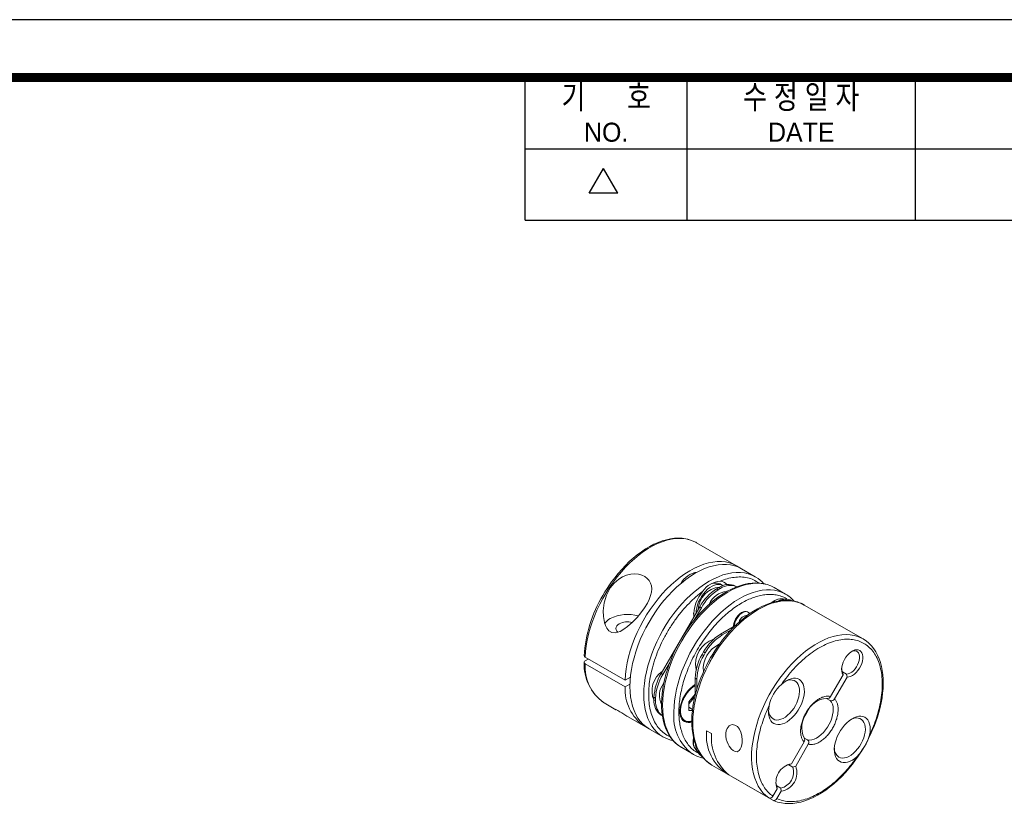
# Model space of a CAD drawing. Header units: millimetres. Extents: x 0 to 297, y 0 to 210.
# Tile 4 of 5: x 149 to 234, y 141 to 210. Entities that reach past the tile are written whole.
import ezdxf
from ezdxf.enums import TextEntityAlignment as Align

# ---------------------------------------------------------------- set-up
doc = ezdxf.new("R2010")
doc.units = ezdxf.units.MM
doc.header["$LTSCALE"] = 5
doc.layers.get('0').update_dxf_attribs({"linetype": 'CONTINUOUS'})
doc.layers.add('D', color=7, linetype='CONTINUOUS')
doc.styles.get("Standard").update_dxf_attribs({"font": 'Gulim.ttf', "width": 0.8, "height": 3})

msp = doc.modelspace()

# ---------------------------------------------------------------- linework, layer by layer
for p, q in [((192.7139, 192.6407), (192.7139, 205)), ((206.7211, 192.6407), (206.7211, 205)), ((226.4959, 192.6407), (226.4959, 205)), ((192.7139, 198.8204), (291.588, 198.8204)), ((198.2565, 194.9765), (199.4924, 197.1172)), ((200.7283, 194.9765), (199.4924, 197.1172)), ((200.7283, 194.9765), (198.2565, 194.9765)), ((192.7139, 192.6407), (291.588, 192.6407))]:
    msp.add_line(p, q)
at = {"color": 7, "linetype": 'Continuous', "lineweight": 15}
for p, q in [((207.5382, 164.7225), (207.4702, 164.7605)), ((211.0034, 162.7221), (207.5382, 164.7225)), ((210.9808, 162.6831), (211.0034, 162.7221)), ((211.4276, 162.4772), (211.0034, 162.7221)), ((212.6294, 161.7834), (211.4276, 162.4772)), ((209.7918, 161.0324), (209.5796, 161.1548)), ((212.6294, 161.7834), (212.6817, 161.7524)), ((209.2806, 160.7417), (209.422, 160.6601)), ((209.4637, 160.8474), (209.6052, 160.7658)), ((211.0411, 160.9109), (210.9285, 160.9759)), ((215.2457, 160.2731), (214.2557, 160.8446)), ((215.8803, 159.6746), (215.8232, 159.7075)), ((204.4785, 153.3986), (207.8158, 159.179)), ((207.3311, 158.0129), (207.9572, 159.0973)), ((207.8158, 159.179), (207.9572, 159.0973)), ((212.0104, 158.7124), (211.9581, 158.7426)), ((221.9632, 156.3951), (216.8723, 159.334)), ((209.6286, 156.8205), (210.9156, 157.5634)), ((209.7701, 156.7388), (210.543, 157.185)), ((209.7701, 156.7388), (209.6286, 156.8205)), ((221.9632, 156.3951), (222.0009, 156.373)), ((208.1538, 155.2801), (208.2952, 155.1984)), ((197.8871, 154.8174), (201.3519, 152.8172)), ((197.8873, 154.4909), (198.17, 154.6541)), ((204.6199, 153.317), (205.2445, 154.3988)), ((208.0242, 155.0558), (208.1657, 154.9741)), ((201.3519, 152.2456), (197.8871, 154.2458)), ((220.1878, 153.5602), (220.2247, 153.2974)), ((220.1878, 153.5602), (220.5378, 153.3581)), ((201.3519, 152.8172), (201.8108, 153.0821)), ((204.6199, 153.317), (204.4785, 153.3986)), ((207.4276, 153.0082), (207.569, 152.9266)), ((207.4276, 151.5252), (207.4276, 153.0082)), ((207.569, 152.0352), (207.569, 152.9266)), ((219.1373, 151.414), (220.2247, 153.2974)), ((220.5747, 153.0953), (219.4873, 151.2119)), ((220.5378, 153.3581), (220.5747, 153.0953)), ((201.7735, 152.489), (201.3519, 152.2456)), ((199.4735, 150.9047), (199.5389, 150.8657)), ((203.8575, 151.3486), (203.9989, 151.267)), ((203.8575, 151.1371), (203.9989, 151.0555)), ((206.8814, 150.9443), (207.4276, 151.6238)), ((206.8814, 150.216), (206.8814, 150.9443)), ((206.9936, 150.9151), (206.8814, 150.7754)), ((207.2668, 151.2548), (206.9936, 150.9151)), ((207.2668, 151.2548), (207.2668, 151.4237)), ((207.3528, 151.2052), (207.2668, 151.2548)), ((218.805, 151.2547), (219.1231, 151.071)), ((199.5389, 150.8657), (200.5669, 150.2723)), ((207.1963, 150.3007), (206.8814, 150.4825)), ((207.1814, 150.1891), (206.8814, 150.216)), ((201.6248, 149.6615), (204.63, 147.9267)), ((204.5888, 149.7405), (204.4785, 149.8042)), ((204.4785, 149.8042), (204.5888, 149.7405)), ((203.0034, 148.8657), (203.026, 148.9049)), ((203.0034, 148.8657), (203.4276, 148.6208)), ((208.8418, 148.2013), (208.4176, 148.4462)), ((217.1539, 147.6604), (216.8384, 147.8425)), ((206.2564, 146.9878), (207.2463, 146.4163)), ((215.7767, 145.5933), (216.864, 147.4767)), ((217.214, 147.2746), (216.1267, 145.3912)), ((208.0242, 146.1994), (208.0819, 146.1661)), ((208.7972, 145.5267), (208.8181, 145.513)), ((208.8727, 145.4774), (210.0748, 144.7835)), ((215.7767, 145.5933), (215.5306, 145.4938)), ((215.8806, 145.2917), (215.5306, 145.4938)), ((216.1267, 145.3912), (215.8806, 145.2917)), ((210.3275, 144.6464), (213.7923, 142.6462)), ((210.6775, 144.4443), (210.6776, 144.4444)), ((214.1423, 142.4441), (210.6775, 144.4443)), ((214.1546, 142.7839), (214.5247, 143.4247)), ((214.4878, 143.6875), (214.5247, 143.4247)), ((214.4878, 143.6875), (214.8378, 143.4854)), ((214.8747, 143.2226), (214.8378, 143.4854)), ((214.8747, 143.2226), (214.5046, 142.5817))]:
    msp.add_line(p, q, dxfattribs=at)
msp.add_lwpolyline([(297, 210), (0, 210), (0, 0), (297, 0)], close=True)
msp.add_lwpolyline([(292, 205, 0.8, 0.8, 0), (5, 205, 0.8, 0.8, 0), (5, 5, 0.8, 0.8, 0), (292, 5, 0.8, 0.8, 0)], format="xyseb", close=True)
at = {"color": 7, "linetype": 'Continuous', "lineweight": 15, "flags": 128}
for points in [[(207.4702, 164.7605), (207.402, 164.7959), (207.0982, 164.9259), (206.7764, 165.0197), (206.4381, 165.0769), (206.0852, 165.0972), (205.7193, 165.0805), (205.3424, 165.0268), (204.9563, 164.9364), (204.5631, 164.8099), (204.1646, 164.6477), (203.763, 164.4509), (203.3602, 164.2203), (202.9584, 163.9571), (202.5594, 163.6626), (202.1655, 163.3385), (201.7785, 162.9862), (201.4004, 162.6076), (201.0332, 162.2046), (200.6787, 161.7792), (200.3386, 161.3336), (200.0148, 160.8701), (199.7089, 160.391), (199.4223, 159.8987), (199.1567, 159.3958), (198.9132, 158.8847), (198.6932, 158.3682), (198.4978, 157.8487), (198.3279, 157.3289), (198.1844, 156.8115), (198.0681, 156.299), (197.9795, 155.7942), (197.919, 155.2995), (197.8871, 154.8174)], [(207.4634, 164.7602), (207.2517, 164.8672), (206.9412, 164.9824), (206.6081, 165.065), (206.2915, 165.1092), (205.9639, 165.1234), (205.6265, 165.1075), (205.2811, 165.0616), (204.9292, 164.986), (204.5724, 164.8811), (204.2123, 164.7476), (203.8503, 164.5862), (203.488, 164.3977), (203.1268, 164.1832), (202.7681, 163.9437), (202.4133, 163.6804), (202.064, 163.3947), (201.7216, 163.0881), (201.3877, 162.7624), (201.0642, 162.4198), (200.7534, 162.0637), (200.4587, 161.6992), (200.1877, 161.3384), (199.9548, 161.0065), (199.7898, 160.7577), (199.6109, 160.4737), (199.4284, 160.1668)], [(201.3519, 152.8172), (201.3845, 153.3065), (201.4465, 153.8087), (201.5374, 154.3213), (201.6569, 154.8416), (201.8043, 155.3669), (201.9788, 155.8944), (202.1796, 156.4214), (202.4055, 156.9451), (202.6555, 157.4628), (202.9281, 157.9718), (203.222, 158.4694), (203.5356, 158.953), (203.8674, 159.4202), (204.2155, 159.8684), (204.5781, 160.2954), (204.9534, 160.6989), (205.3395, 161.0767), (205.7342, 161.427), (206.1355, 161.7479), (206.5414, 162.0377), (206.9496, 162.2949), (207.3582, 162.5182), (207.7649, 162.7064), (208.1676, 162.8585), (208.5642, 162.9737), (208.9527, 163.0515), (209.3311, 163.0913), (209.6972, 163.0931), (210.0494, 163.0568), (210.3856, 162.9826), (210.7041, 162.8708), (211.0034, 162.7221)], [(211.4276, 162.4772), (211.1321, 162.6243), (210.8177, 162.7354), (210.486, 162.8099), (210.1387, 162.8473), (209.7776, 162.8476), (209.4045, 162.8107), (209.0213, 162.7368), (208.6301, 162.6262), (208.2327, 162.4796), (207.8312, 162.2976), (207.4276, 162.0813), (207.0241, 161.8317), (206.6226, 161.5501), (206.2252, 161.2379), (205.8339, 160.8967), (205.4508, 160.5282), (205.0777, 160.1344), (204.7166, 159.7172), (204.3693, 159.2788), (204.0376, 158.8214), (203.7232, 158.3473), (203.4276, 157.8589), (203.1525, 157.3588), (202.8991, 156.8494), (202.6688, 156.3334), (202.4627, 155.8134), (202.282, 155.2921), (202.1274, 154.7721), (201.9999, 154.256), (201.9001, 153.7465), (201.8284, 153.2463), (201.7852, 152.7577), (201.7708, 152.2834), (201.7852, 151.8257), (201.8284, 151.387), (201.9001, 150.9695), (201.9999, 150.5753), (202.1274, 150.2065), (202.282, 149.8648), (202.4627, 149.5522), (202.6688, 149.2701), (202.8991, 149.02), (203.1525, 148.8032), (203.4276, 148.6208)], [(203.0436, 159.0971), (202.7307, 158.6662), (202.3894, 158.261), (201.9845, 157.8424), (201.5633, 157.4716), (201.2455, 157.2382), (200.9187, 157.0519), (200.72, 156.9724), (200.5179, 156.9264), (200.2196, 156.9458), (199.9462, 157.1019), (199.7628, 157.33), (199.6454, 157.5686), (199.5607, 157.8286), (199.4742, 158.3292), (199.462, 158.8434), (199.5469, 159.5272), (199.7471, 160.1887), (200.0737, 160.8116), (200.4087, 161.2299), (200.815, 161.5798), (201.1369, 161.7714), (201.481, 161.912), (201.8392, 161.9957), (202.1968, 162.0202), (202.5126, 161.9896), (202.8057, 161.911), (203.0566, 161.7925), (203.2702, 161.6361), (203.4388, 161.4474), (203.5609, 161.23), (203.6342, 160.9866), (203.6586, 160.7241), (203.6343, 160.4388), (203.5649, 160.1447), (203.4456, 159.8227), (203.2888, 159.502), (203.0436, 159.0971)], [(204.63, 147.9267), (204.3545, 148.1093), (204.1012, 148.3261), (203.8709, 148.5762), (203.6648, 148.8583), (203.4841, 149.1709), (203.3295, 149.5125), (203.202, 149.8813), (203.1021, 150.2755), (203.0304, 150.693), (202.9873, 151.1317), (202.9729, 151.5894), (202.9873, 152.0638), (203.0304, 152.5523), (203.1021, 153.0526), (203.202, 153.5621), (203.3295, 154.0781), (203.4841, 154.5982), (203.6648, 155.1195), (203.8709, 155.6395), (204.1012, 156.1555), (204.3545, 156.6648), (204.6297, 157.165), (204.9253, 157.6533), (205.2397, 158.1274), (205.5714, 158.5849), (205.9187, 159.0233), (206.2798, 159.4405), (206.6528, 159.8343), (207.036, 160.2027), (207.4273, 160.5439), (207.8247, 160.8561), (208.2262, 161.1378), (208.6297, 161.3874), (209.0333, 161.6037), (209.4348, 161.7856), (209.8322, 161.9323), (210.2234, 162.0428), (210.6066, 162.1167), (210.9797, 162.1537), (211.3408, 162.1534), (211.688, 162.1159), (212.0197, 162.0415), (212.3342, 161.9304), (212.6297, 161.7833), (212.6294, 161.7834)], [(214.2557, 160.8446), (213.9605, 160.9915), (213.6461, 161.1026), (213.3144, 161.1771), (212.9671, 161.2145), (212.606, 161.2148), (212.2329, 161.1779), (211.8498, 161.1039), (211.4585, 160.9934), (211.0611, 160.8468), (210.6596, 160.6648), (210.2561, 160.4485), (209.8525, 160.1989), (209.451, 159.9173), (209.0536, 159.6051), (208.6623, 159.2639), (208.2792, 158.8954), (207.9061, 158.5016), (207.545, 158.0844), (207.1977, 157.646), (206.866, 157.1886), (206.5516, 156.7145), (206.2561, 156.2261), (205.9809, 155.7259), (205.7275, 155.2166), (205.4972, 154.7006), (205.2912, 154.1806), (205.1104, 153.6593), (204.9559, 153.1393), (204.8283, 152.6232), (204.7285, 152.1137), (204.6568, 151.6134), (204.6136, 151.1249), (204.5992, 150.6505), (204.6136, 150.1929), (204.6568, 149.7541), (204.7285, 149.3366), (204.8283, 148.9425), (204.9559, 148.5736), (205.1104, 148.232), (205.2912, 147.9194), (205.4972, 147.6373), (205.7275, 147.3872), (205.9809, 147.1704), (206.2561, 146.988), (206.2564, 146.9878)], [(214.3372, 160.7914), (214.257, 160.8439), (213.9692, 160.9893), (213.6587, 161.1045), (213.3256, 161.1871), (213.0091, 161.2312), (212.6814, 161.2454), (212.344, 161.2295), (211.9986, 161.1837), (211.6467, 161.1081), (211.2899, 161.0032), (210.9298, 160.8697), (210.5678, 160.7082), (210.2055, 160.5198), (209.8443, 160.3052), (209.4856, 160.0658), (209.1309, 159.8025), (208.7815, 159.5168), (208.4391, 159.2102), (208.1053, 158.8845), (207.7817, 158.5419), (207.4709, 158.1857), (207.1762, 157.8213), (206.9052, 157.4605), (206.6723, 157.1285), (206.5074, 156.8798), (206.3284, 156.5957), (206.1459, 156.2889)], [(215.2523, 160.2692), (215.246, 160.2729), (214.9505, 160.42), (214.636, 160.5311), (214.3043, 160.6056), (213.957, 160.643), (213.5959, 160.6433), (213.2229, 160.6064), (212.8397, 160.5325), (212.4485, 160.4219), (212.0511, 160.2753), (211.6496, 160.0933), (211.246, 159.877), (210.8424, 159.6274), (210.441, 159.3458), (210.0436, 159.0336), (209.6523, 158.6924), (209.2691, 158.3239), (208.8961, 157.9301), (208.535, 157.5129), (208.1877, 157.0745), (207.856, 156.6171), (207.5416, 156.143), (207.246, 155.6546), (206.9708, 155.1545), (206.7175, 154.6451), (206.4872, 154.1291), (206.2811, 153.6091), (206.1003, 153.0878), (205.9458, 152.5678), (205.8183, 152.0517), (205.7184, 151.5422), (205.6467, 151.042), (205.6036, 150.5534), (205.5891, 150.0791)], [(209.8236, 161.0127), (209.7743, 161.0421), (209.6236, 161.0999), (209.4561, 161.1213), (209.2756, 161.1056), (209.0859, 161.0534), (208.8909, 160.9656), (208.6949, 160.8442), (208.502, 160.6917), (208.3164, 160.5114), (208.142, 160.3071), (207.9824, 160.0833), (207.8412, 159.8445), (207.7214, 159.5961), (207.6254, 159.3431), (207.5553, 159.0911), (207.5127, 158.8454), (207.4984, 158.6292)], [(216.8723, 159.334), (216.5768, 159.4812), (216.2624, 159.5922), (215.9307, 159.6667), (215.5834, 159.7042), (215.2223, 159.7044), (214.8492, 159.6675), (214.4661, 159.5936), (214.0748, 159.483), (213.6774, 159.3364), (213.2759, 159.1545), (212.8723, 158.9382), (212.4688, 158.6885), (212.0673, 158.4069), (211.6699, 158.0947), (211.2786, 157.7535), (210.8955, 157.3851), (210.5224, 156.9912), (210.1613, 156.5741), (209.814, 156.1356), (209.4823, 155.6782), (209.1679, 155.2041), (208.8723, 154.7157), (208.5972, 154.2156), (208.3438, 153.7062), (208.1135, 153.1902), (207.9074, 152.6703), (207.7267, 152.1489), (207.5722, 151.6289), (207.4446, 151.1128), (207.3448, 150.6034), (207.2731, 150.1031), (207.2299, 149.6145), (207.2155, 149.1402), (207.2299, 148.6825), (207.2731, 148.2438), (207.3448, 147.8263), (207.4446, 147.4321), (207.5722, 147.0633), (207.7267, 146.7217), (207.9074, 146.409), (208.1135, 146.127), (208.3438, 145.8769), (208.5972, 145.6601), (208.8723, 145.4776), (208.8727, 145.4774)], [(216.5213, 159.5027), (216.275, 159.5941), (215.9419, 159.6767), (215.6254, 159.7209), (215.2977, 159.7351), (214.9603, 159.7192), (214.6149, 159.6733), (214.263, 159.5977), (213.9062, 159.4928), (213.5461, 159.3593), (213.1841, 159.1979), (212.8218, 159.0094), (212.4606, 158.7949), (212.1019, 158.5554), (211.7472, 158.2921), (211.3978, 158.0064), (211.0554, 157.6998), (210.7215, 157.3741), (210.398, 157.0315), (210.0872, 156.6754), (209.7925, 156.3109), (209.5215, 155.9501), (209.2886, 155.6182), (209.1236, 155.3694), (208.9447, 155.0854), (208.7622, 154.7786)], [(207.3353, 158.3466), (207.3183, 158.415), (207.2901, 158.618)], [(211.9581, 158.7426), (211.9453, 158.7496), (211.8322, 158.7854), (211.7037, 158.784), (211.5652, 158.7455), (211.4223, 158.6713), (211.2809, 158.5647), (211.1467, 158.4298), (211.0253, 158.2724), (210.9216, 158.0987), (210.8399, 157.9159), (210.7835, 157.7315), (210.7547, 157.553), (210.751, 157.4684)], [(210.8053, 157.4997), (210.8178, 157.6108), (210.8607, 157.7932), (210.9301, 157.9777), (211.0233, 158.1569), (211.1364, 158.3233), (211.2649, 158.4703), (211.4034, 158.5916), (211.5463, 158.6825), (211.6877, 158.7391), (211.8219, 158.7592), (211.9433, 158.7419), (212.047, 158.6879), (212.1287, 158.5995), (212.1375, 158.5856)], [(200.7335, 156.9786), (200.65, 157.0637), (200.5845, 157.1742), (200.559, 157.29), (200.5743, 157.4065), (200.63, 157.5188), (200.7237, 157.6224), (200.8515, 157.7129)], [(206.1459, 156.2889), (205.8784, 155.8029), (205.7766, 155.6047), (205.6153, 155.273), (205.4586, 154.9264), (205.303, 154.5529), (205.1548, 154.1623), (205.0173, 153.7593), (204.8931, 153.348), (204.7842, 152.9319), (204.6921, 152.5138), (204.618, 152.0964), (204.5628, 151.6821), (204.5273, 151.2728), (204.512, 150.8707), (204.5172, 150.4774), (204.5435, 150.0946), (204.5909, 149.7239), (204.6597, 149.3668), (204.75, 149.0247), (204.8618, 148.6989), (204.9954, 148.3908), (205.1506, 148.1016), (205.3276, 147.8328), (205.5264, 147.5856), (205.7472, 147.3615), (205.99, 147.1619), (206.2493, 146.9923)], [(213.7923, 142.6462), (213.531, 142.8493), (213.2922, 143.0859), (213.077, 143.3549), (212.8866, 143.6548), (212.7219, 143.9842), (212.5839, 144.3414), (212.473, 144.7246), (212.3901, 145.1318), (212.3353, 145.5609), (212.3091, 146.0099), (212.3116, 146.4764), (212.3427, 146.9581), (212.4023, 147.4525), (212.4901, 147.9571), (212.6057, 148.4694), (212.7484, 148.9867), (212.9175, 149.5064), (213.1122, 150.0259), (213.3316, 150.5427), (213.5744, 151.0539), (213.8394, 151.5571), (214.1254, 152.0497), (214.4308, 152.5292), (214.7541, 152.9932), (215.0937, 153.4393), (215.4478, 153.8653), (215.8147, 154.269), (216.1925, 154.6483), (216.5793, 155.0014), (216.9731, 155.3264), (217.3719, 155.6217), (217.7737, 155.8858), (218.1764, 156.1174), (218.5781, 156.3152), (218.9767, 156.4783), (219.3701, 156.6059), (219.7564, 156.6973), (220.1336, 156.7521), (220.4998, 156.7699), (220.8532, 156.7507), (221.1919, 156.6945), (221.5142, 156.6017), (221.8186, 156.4728), (221.9632, 156.3951)], [(222.0736, 147.094), (222.3412, 147.5801), (222.443, 147.7783), (222.6043, 148.1099), (222.761, 148.4565), (222.9165, 148.83), (223.0648, 149.2206), (223.2023, 149.6236), (223.3265, 150.0349), (223.4354, 150.4511), (223.5275, 150.8692), (223.6016, 151.2865), (223.6567, 151.7009), (223.6923, 152.1101), (223.7076, 152.5122), (223.7023, 152.9055), (223.6761, 153.2883), (223.6287, 153.659), (223.5599, 154.0161), (223.4696, 154.3583), (223.3577, 154.6841), (223.2242, 154.9922), (223.069, 155.2813), (222.892, 155.5501), (222.6931, 155.7973), (222.4724, 156.0214), (222.2296, 156.221), (222.0027, 156.3694)], [(220.2247, 153.2974), (220.1571, 153.4317), (220.1173, 153.5933), (220.1067, 153.7768), (220.1256, 153.9765), (220.1733, 154.186), (220.2483, 154.3985), (220.3483, 154.6072), (220.47, 154.8055), (220.6095, 154.9869), (220.7624, 155.1457), (220.9237, 155.2767), (221.0882, 155.3758), (221.2508, 155.4398), (221.4062, 155.4666), (221.5493, 155.4554), (221.6757, 155.4065), (221.7812, 155.3215), (221.8624, 155.2031), (221.9169, 155.0551), (221.9428, 154.8824), (221.9392, 154.6903), (221.9064, 154.4851), (221.8453, 154.2733), (221.7579, 154.0617), (221.6471, 153.8572), (221.5163, 153.6663), (221.3698, 153.495), (221.2123, 153.349), (221.0488, 153.2328), (220.8845, 153.1502), (220.7247, 153.1039), (220.5747, 153.0953)], [(220.5378, 153.3581), (220.6788, 153.3774), (220.8276, 153.4338), (220.9784, 153.5251), (221.1258, 153.6479), (221.264, 153.7976), (221.3879, 153.9686), (221.4929, 154.1544), (221.575, 154.3481), (221.631, 154.5422), (221.659, 154.7296), (221.6577, 154.9032), (221.6274, 155.0564), (221.5691, 155.1834), (221.485, 155.2796), (221.3783, 155.3412), (221.253, 155.366), (221.1138, 155.353), (220.9659, 155.3027), (220.9518, 155.2961)], [(197.8871, 154.2458), (197.8289, 154.2932), (197.8011, 154.3491), (197.8069, 154.4071), (197.8457, 154.4608), (197.8873, 154.4909)], [(208.7622, 154.7786), (208.4947, 154.2925), (208.3929, 154.0943), (208.2316, 153.7627), (208.0749, 153.4161), (207.9193, 153.0426), (207.7711, 152.652), (207.6336, 152.249), (207.5094, 151.8377), (207.4005, 151.4215), (207.3084, 151.0034), (207.2343, 150.5861), (207.1791, 150.1717), (207.1436, 149.7625), (207.1283, 149.3603), (207.1335, 148.967), (207.1598, 148.5843), (207.2072, 148.2136), (207.276, 147.8564), (207.3663, 147.5143), (207.4781, 147.1885), (207.6117, 146.8804), (207.7669, 146.5913), (207.9439, 146.3224), (208.1427, 146.0753), (208.3635, 145.8512), (208.6063, 145.6516), (208.7437, 145.5617)], [(220.1094, 153.8367), (220.134, 153.692), (220.1878, 153.5602)], [(214.8938, 152.4666), (215.0993, 152.6367), (215.3089, 152.7767), (215.5188, 152.8841), (215.7252, 152.9569), (215.9243, 152.9937), (216.1124, 152.994), (216.2862, 152.9577), (216.4424, 152.8854), (216.5783, 152.7785), (216.6912, 152.6389), (216.7792, 152.4692), (216.8407, 152.2725), (216.8745, 152.0524), (216.8799, 151.8129), (216.857, 151.5583), (216.8062, 151.2934), (216.7283, 151.0229), (216.6247, 150.7518), (216.4975, 150.4851), (216.3488, 150.2276), (216.1814, 149.984), (215.9985, 149.7588), (215.8032, 149.5561), (215.5992, 149.3796), (215.3902, 149.2325), (215.18, 149.1175), (214.9725, 149.0367), (214.7714, 148.9916), (214.5805, 148.983), (214.4032, 149.0111), (214.2427, 149.0753), (214.102, 149.1745), (213.9836, 149.3068), (213.8898, 149.4699), (213.8222, 149.6608), (213.7821, 149.8759), (213.7701, 150.1114), (213.7866, 150.363), (213.8311, 150.626)], [(214.1635, 149.4671), (214.312, 149.4048), (214.4775, 149.3788), (214.6566, 149.3898), (214.8454, 149.4376), (215.0399, 149.521), (215.236, 149.6383), (215.4295, 149.7871), (215.6163, 149.9641), (215.7923, 150.1656), (215.9539, 150.3873), (216.0976, 150.6244), (216.2203, 150.872), (216.3194, 151.1246), (216.3928, 151.377), (216.4389, 151.6238), (216.4568, 151.8597), (216.4461, 152.0796), (216.4069, 152.279), (216.3402, 152.4535), (216.2473, 152.5994), (216.1303, 152.7136), (215.9916, 152.7937), (215.8342, 152.8379), (215.6615, 152.8454), (215.477, 152.816), (215.2848, 152.7502), (215.2155, 152.7184)], [(207.4276, 152.4469), (207.3786, 152.4175), (207.1836, 152.2802), (206.9938, 152.1134), (206.8133, 151.9206), (206.6459, 151.7059), (206.4951, 151.474), (206.3643, 151.2298), (206.256, 150.9784), (206.1728, 150.7253), (206.1163, 150.4758), (206.0877, 150.2352), (206.0877, 150.0087), (206.1163, 149.8011), (206.1728, 149.6168), (206.256, 149.4598), (206.3643, 149.3334), (206.4951, 149.2403), (206.6459, 149.1824), (206.8133, 149.1611), (206.9938, 149.1767), (207.1271, 149.2099)], [(206.8814, 150.7937), (206.9296, 150.8416), (206.9936, 150.9151)], [(219.1231, 151.071), (219.2291, 150.9262), (219.3078, 150.75), (219.3576, 150.5462), (219.3774, 150.3192), (219.3668, 150.0738), (219.3259, 149.8153), (219.2558, 149.5494), (219.1578, 149.2816), (219.0342, 149.0179), (218.8875, 148.7638), (218.7209, 148.5248), (218.538, 148.3061), (218.3428, 148.1124), (218.1394, 147.9479), (217.9322, 147.816), (217.7257, 147.7196), (217.5243, 147.6609), (217.3323, 147.641), (217.1539, 147.6604)], [(200.5674, 150.2731), (200.56, 150.2773), (200.6166, 150.2528), (200.7284, 150.1952), (200.9034, 150.0959), (201.0863, 149.9862), (201.3427, 149.8296), (201.5185, 149.7238), (201.6251, 149.662)], [(221.4575, 146.222), (221.252, 146.0519), (221.0424, 145.9119), (220.8325, 145.8045), (220.6261, 145.7317), (220.427, 145.6949), (220.2389, 145.6946), (220.0651, 145.7309), (219.9089, 145.8032), (219.773, 145.9101), (219.6601, 146.0497), (219.5721, 146.2194), (219.5106, 146.4161), (219.4768, 146.6362), (219.4714, 146.8757), (219.4943, 147.1303), (219.5451, 147.3952), (219.623, 147.6657), (219.7266, 147.9368), (219.8538, 148.2035), (220.0025, 148.461), (220.1699, 148.7046), (220.3528, 148.9298), (220.5481, 149.1325), (220.7521, 149.309), (220.9611, 149.4561), (221.1713, 149.5711), (221.3788, 149.6519), (221.5799, 149.697), (221.7708, 149.7056), (221.9481, 149.6775), (222.1086, 149.6133), (222.2493, 149.5141), (222.3677, 149.3817), (222.4615, 149.2187), (222.5291, 149.0278), (222.5692, 148.8126), (222.5812, 148.5772), (222.5647, 148.3256), (222.5202, 148.0626)], [(219.8635, 146.1755), (220.012, 146.1132), (220.1775, 146.0872), (220.3566, 146.0982), (220.5454, 146.146), (220.7399, 146.2294), (220.936, 146.3467), (221.1295, 146.4955), (221.3163, 146.6725), (221.4923, 146.874), (221.6539, 147.0957), (221.7976, 147.3328), (221.9203, 147.5804), (222.0194, 147.833), (222.0928, 148.0854), (222.1389, 148.3322), (222.1568, 148.5681), (222.1461, 148.788), (222.1069, 148.9874), (222.0402, 149.1619), (221.9473, 149.3078), (221.8303, 149.422), (221.6916, 149.5021), (221.5342, 149.5463), (221.3615, 149.5538), (221.177, 149.5244), (220.9848, 149.4586), (220.9155, 149.4268)], [(211.4925, 147.4296), (211.4625, 147.2244), (211.4114, 147.037), (211.3328, 146.8639), (211.2251, 146.7262), (211.0599, 146.6362), (210.8973, 146.6402), (210.7119, 146.7284), (210.5549, 146.8655), (210.374, 147.1018), (210.2721, 147.2855), (210.1891, 147.4816), (210.1153, 147.7347), (210.0769, 147.9931), (210.0783, 148.2461), (210.1144, 148.4534), (210.1872, 148.6451), (210.367, 148.8704), (210.4837, 148.9403), (210.6199, 148.9761), (210.8655, 148.9395), (211.0752, 148.804), (211.2469, 148.5959), (211.3788, 148.3275), (211.4664, 148.0064), (211.5009, 147.6408), (211.4925, 147.4296)], [(204.6773, 147.9), (204.6297, 147.9268), (204.63, 147.9267)], [(207.2873, 147.8074), (207.279, 147.7445), (207.2646, 147.5103)], [(214.2286, 142.4047), (214.2504, 142.3937), (214.5609, 142.2784), (214.894, 142.1958), (215.2105, 142.1517), (215.5382, 142.1375), (215.8755, 142.1534), (216.2209, 142.1993), (216.5728, 142.2749), (216.9296, 142.3798), (217.2898, 142.5133), (217.6517, 142.6747), (218.0141, 142.8632), (218.3753, 143.0777), (218.734, 143.3172), (219.0887, 143.5804), (219.438, 143.8661), (219.7804, 144.1728), (220.1143, 144.4985), (220.4378, 144.841), (220.7487, 145.1972), (221.0434, 145.5617), (221.3144, 145.9224), (221.5473, 146.2544), (221.7122, 146.5032), (221.8911, 146.7872), (222.0736, 147.094)], [(207.1687, 146.4629), (207.246, 146.4165), (207.2463, 146.4163)], [(208.0629, 146.1904), (208.0312, 146.2169), (207.9321, 146.3156)], [(215.2518, 145.4234), (215.3915, 145.475), (215.5306, 145.4938)], [(214.4878, 143.6875), (214.4345, 143.8175), (214.4094, 143.964)]]:
    msp.add_lwpolyline(points, dxfattribs=at)
at = {"color": 7, "linetype": 'Continuous', "lineweight": 15}
for centre, radius, start, end in [((207.8836, 160.2548), 1.9473, 98.10604, 150.892864), ((209.7127, 159.4513), 1.946, 93.517782, 146.476842), ((209.1886, 160.2915), 0.9477, 65.633311, 124.058774), ((209.5598, 160.6322), 0.7621, 37.838509, 87.48089), ((211.3775, 159.493), 2.606, 40.256483, 59.904409), ((210.4958, 158.4137), 3.2012, 138.711309, 182.37661), ((209.7099, 158.8671), 2.018, 95.520254, 177.112437), ((211.6324, 157.0695), 4.3607, 122.636616, 151.069892), ((211.7738, 156.9879), 4.3607, 122.636616, 151.069892), ((210.2659, 158.7575), 1.742, 93.81622, 158.309116), ((213.0482, 154.4269), 7.3533, 119.173362, 120.821262), ((213.1896, 154.3453), 7.3533, 119.173362, 120.821262), ((210.3093, 159.6217), 1.4891, 65.426512, 124.597287), ((210.4507, 159.54), 1.4891, 65.426512, 124.597287), ((209.3499, 154.2123), 11.5712, 149.029313, 176.369689), ((214.8805, 158.7124), 1.165, 73.787105, 134.696364), ((214.8918, 158.6739), 1.1991, 74.81321, 132.851163), ((215.2359, 158.3261), 1.5011, 66.969103, 123.346834), ((215.4664, 158.1153), 1.6385, 94.949159, 106.401951), ((213.9189, 157.908), 2.7114, 40.439212, 60.532279), ((215.4624, 158.6725), 1.0784, 68.968195, 81.610459), ((215.9933, 157.955), 1.6354, 57.028767, 71.165172), ((200.6998, 156.9806), 1.3369, 117.925699, 146.769821), ((201.569, 155.2519), 3.2717, 73.525643, 117.19583), ((201.5625, 156.334), 1.5513, 74.72926, 117.274793), ((212.0421, 157.6031), 0.8585, 95.531561, 162.603648), ((209.6676, 154.2564), 2.2071, 107.055458, 192.947251), ((211.9038, 153.1658), 4.305, 121.903387, 150.585593), ((212.0452, 153.0842), 4.305, 121.903387, 150.585593), ((219.784, 148.4158), 13.5048, 149.450529, 150.549471), ((210.4633, 153.797), 2.3409, 114.327796, 185.658796), ((219.9254, 148.3342), 13.5048, 149.450529, 150.549471), ((201.8856, 154.2098), 4.0889, 177.833232, 233.793751), ((197.9401, 154.9443), 0.1375, 179.728417, 247.348013), ((211.7308, 152.8651), 4.3055, 149.41504, 178.094763), ((211.8722, 152.7834), 4.3055, 149.41504, 178.094763), ((211.6873, 153.0905), 3.2645, 143.92276, 156.077618), ((201.7055, 154.0117), 3.8256, 176.491163, 234.307106), ((205.7279, 151.9046), 2.0437, 123.504953, 203.86636), ((208.2141, 151.1479), 4.3613, 148.930746, 177.361656), ((208.3556, 151.0662), 4.3613, 148.930746, 177.361656), ((205.2443, 152.054), 3.897, 177.181948, 234.898703), ((206.0658, 151.4858), 1.7393, 142.040045, 206.126735), ((217.2157, 149.899), 3.4618, 132.122907, 167.877072), ((205.3422, 151.0177), 1.4895, 175.400296, 234.56141), ((211.2076, 151.2429), 7.3509, 179.175708, 180.824292), ((205.5006, 150.9394), 1.5062, 175.578204, 232.478211), ((211.349, 151.1612), 7.3509, 179.175708, 180.824292), ((205.9912, 151.7243), 1.2883, 321.085973, 344.589221), ((218.9207, 149.2763), 1.9772, 92.678228, 159.129934), ((218.8832, 151.5277), 0.2783, 258.850278, 335.885913), ((219.2356, 151.3214), 0.2745, 245.808758, 336.488386), ((209.567, 149.6635), 3.9994, 174.036179, 233.156065), ((214.6711, 150.2071), 0.8973, 179.09533, 235.549562), ((206.8096, 150.0213), 0.8302, 242.032319, 292.67422), ((218.7082, 148.725), 2.0615, 142.473201, 205.769864), ((212.2695, 148.0059), 3.877, 173.477728, 239.341248), ((206.026, 150.2772), 2.7304, 240.517928, 259.311036), ((208.3411, 147.49), 1.0978, 164.345687, 228.172316), ((208.2261, 147.4153), 0.9662, 174.3574, 230.293334), ((212.9824, 147.8439), 4.1559, 175.066055, 230.296801), ((216.6206, 147.6406), 0.2935, 326.046304, 39.182804), ((216.9805, 147.4358), 0.2838, 325.39117, 52.315925), ((217.82, 149.5492), 4.9296, 317.550946, 342.449059), ((208.7993, 147.3085), 1.3531, 183.519348, 235.054773), ((209.1995, 147.2968), 1.6121, 193.499821, 207.250733), ((220.3711, 146.9155), 0.8973, 179.095268, 235.549573), ((208.603, 148.6753), 2.6332, 236.895518, 259.780562), ((216.0367, 143.9974), 1.6169, 99.255941, 200.744056), ((214.5397, 144.8617), 1.4082, 282.220839, 17.779155), ((214.6146, 144.8185), 1.6169, 279.255942, 20.744056), ((213.9011, 142.9057), 0.2813, 247.256364, 334.340058), ((214.2554, 142.6921), 0.2725, 245.484995, 336.111395)]:
    msp.add_arc(centre, radius, start, end, dxfattribs=at)
for points, knots in [([(209.5933, 161.3936), (209.7948, 161.4697), (210.2028, 161.6239), (210.8019, 161.7442), (211.3914, 161.7776), (211.9558, 161.7057), (212.4856, 161.5354), (212.7914, 161.3344), (212.9442, 161.234)], [0, 0, 0, 0, 0.1575097, 0.3189707, 0.4843062, 0.6552016, 0.8277908, 1, 1, 1, 1]), ([(203.3971, 151.5894), (203.4038, 151.8293), (203.4173, 152.3149), (203.5279, 153.0952), (203.7101, 153.9167), (203.9724, 154.7695), (204.3124, 155.636), (204.7241, 156.4937), (205.1991, 157.3243), (205.7269, 158.1105), (206.2923, 158.8336), (206.8816, 159.4811), (207.4807, 160.0525), (207.8889, 160.3695), (208.0904, 160.526)], [0, 0, 0, 0, 0.0786181, 0.1592083, 0.2417324, 0.3270317, 0.4131764, 0.4999999, 0.5867818, 0.6729256, 0.7582674, 0.8407487, 0.9213609, 1, 1, 1, 1]), ([(206.0134, 150.0791), (206.0178, 150.2734), (206.0265, 150.6619), (206.0988, 151.2854), (206.2169, 151.9366), (206.3902, 152.6224), (206.6153, 153.3236), (206.8951, 154.0382), (207.2244, 154.7495), (207.6013, 155.4493), (208.0189, 156.1257), (208.4702, 156.7664), (208.9492, 157.3661), (209.4438, 157.9116), (209.9512, 158.4044), (210.456, 158.8331), (210.9599, 159.2045), (211.458, 159.5183), (211.9562, 159.7797), (212.46, 159.99), (212.965, 160.1443), (213.4723, 160.2374), (213.9668, 160.2627), (214.4464, 160.2171), (214.8951, 160.0931), (215.2158, 159.9599), (215.3709, 159.8472), (215.4019, 159.8247)], [0, 0, 0, 0, 0.0384201, 0.0768256, 0.1175304, 0.1582639, 0.2006658, 0.2430964, 0.2864006, 0.3297341, 0.3730383, 0.4163718, 0.4587737, 0.5012043, 0.5419091, 0.5826426, 0.621041, 0.6594684, 0.6978668, 0.7362942, 0.776999, 0.8177324, 0.8601343, 0.902565, 0.9458692, 0.9892026, 1, 1, 1, 1]), ([(214.8938, 152.4666), (215.061, 152.6992), (215.3994, 153.1703), (215.9611, 153.8243), (216.566, 154.4375), (217.2087, 154.9896), (217.8768, 155.4658), (218.5534, 155.8508), (219.2241, 156.1357), (219.875, 156.3153), (220.4897, 156.3881), (221.0581, 156.3593), (221.5721, 156.2366), (222.0339, 156.0267), (222.4464, 155.7317), (222.8096, 155.3477), (223.1187, 154.8698), (223.3629, 154.301), (223.5328, 153.6474), (223.6213, 152.9239), (223.6262, 152.1454), (223.5477, 151.3287), (223.3909, 150.496), (223.1623, 149.6656), (222.8767, 148.8521), (222.638, 148.3236), (222.5202, 148.0626)], [0, 0, 0, 0, 0.0393195, 0.0796256, 0.1208662, 0.1635372, 0.206609, 0.25, 0.2934117, 0.3364841, 0.3791337, 0.4203958, 0.460707, 0.5, 0.5393142, 0.5796257, 0.6208663, 0.6635373, 0.7066091, 0.7500001, 0.7934118, 0.8364841, 0.8791338, 0.9203958, 0.960691, 1, 1, 1, 1]), ([(206.1548, 150.1607), (206.1591, 150.2556), (206.1676, 150.4452), (206.2275, 150.7065), (206.2961, 150.9214), (206.3837, 151.1448), (206.5216, 151.4188), (206.7237, 151.7269), (206.9501, 151.9915), (207.1877, 152.212), (207.3477, 152.3142), (207.4276, 152.3652)], [0, 0, 0, 0, 0.1201244, 0.2399656, 0.3054529, 0.3702046, 0.500084, 0.630153, 0.7600323, 0.8801101, 1, 1, 1, 1]), ([(205.2605, 147.9348), (205.2435, 147.9403), (205.0489, 148.0037), (204.7277, 148.224), (204.3116, 148.5977), (203.9727, 149.0738), (203.7101, 149.6232), (203.528, 150.2346), (203.4172, 150.887), (203.4038, 151.3572), (203.3971, 151.5894)], [0, 0, 0, 0, 0.0139071, 0.1598046, 0.3056321, 0.4503872, 0.5937949, 0.7323956, 0.8678556, 1, 1, 1, 1]), ([(216.864, 147.4767), (216.8127, 147.5368), (216.7101, 147.6569), (216.6078, 147.9073), (216.5489, 148.204), (216.5452, 148.5471), (216.5944, 148.9159), (216.6956, 149.2914), (216.8394, 149.6602), (217.02, 150.0114), (217.2339, 150.3436), (217.4813, 150.6524), (217.756, 150.9279), (218.0507, 151.1549), (218.3498, 151.3233), (218.6361, 151.4207), (218.9042, 151.4573), (219.0595, 151.4285), (219.1373, 151.414)], [0, 0, 0, 0, 0.0604991, 0.1209545, 0.185437, 0.2499988, 0.3144813, 0.3790431, 0.4394812, 0.4999994, 0.5604374, 0.6209557, 0.6854383, 0.75, 0.8144826, 0.8790444, 0.9394615, 1, 1, 1, 1]), ([(219.4873, 151.2119), (219.5386, 151.1518), (219.6412, 151.0316), (219.7435, 150.7813), (219.8024, 150.4846), (219.8061, 150.1415), (219.7569, 149.7727), (219.6557, 149.3972), (219.5119, 149.0284), (219.3313, 148.6772), (219.1174, 148.345), (218.87, 148.0362), (218.5953, 147.7607), (218.3006, 147.5337), (218.0015, 147.3653), (217.7153, 147.2679), (217.4472, 147.2313), (217.2918, 147.2601), (217.214, 147.2746)], [0, 0, 0, 0, 0.0604991, 0.1209544, 0.185437, 0.2499988, 0.3144813, 0.3790431, 0.4394812, 0.4999994, 0.5604375, 0.6209557, 0.6854383, 0.7499999, 0.8144827, 0.8790443, 0.9394615, 1, 1, 1, 1]), ([(207.7323, 146.4962), (207.6905, 146.5147), (207.5084, 146.5953), (207.2263, 146.81), (206.8948, 147.1369), (206.6154, 147.5295), (206.3902, 147.9705), (206.217, 148.4564), (206.0989, 148.9711), (206.0265, 149.5113), (206.0178, 149.8897), (206.0134, 150.0791)], [0, 0, 0, 0, 0.0376588, 0.1640436, 0.2905139, 0.4142654, 0.5381009, 0.6568994, 0.7757813, 0.8878272, 1, 1, 1, 1]), ([(207.1291, 149.2993), (207.0717, 149.2829), (206.9719, 149.2543), (206.8396, 149.2499), (206.6898, 149.2638), (206.5215, 149.3263), (206.3557, 149.4638), (206.2398, 149.6583), (206.1677, 149.891), (206.1591, 150.0708), (206.1548, 150.1607)], [0, 0, 0, 0, 0.1044719, 0.1816345, 0.2579301, 0.4109648, 0.5642224, 0.7172569, 0.8585707, 1, 1, 1, 1]), ([(214.1546, 142.7839), (214.022, 142.8861), (213.7576, 143.0899), (213.4298, 143.4967), (213.1538, 143.9799), (212.9389, 144.5468), (212.7931, 145.194), (212.7237, 145.9042), (212.7325, 146.6637), (212.8189, 147.4574), (212.9773, 148.2597), (213.2005, 149.0579), (213.479, 149.8473), (213.7135, 150.3659), (213.8311, 150.626)], [0, 0, 0, 0, 0.0809607, 0.1613762, 0.2422705, 0.327486, 0.4134476, 0.5000004, 0.5865966, 0.6725575, 0.7577302, 0.8386454, 0.9190609, 1, 1, 1, 1]), ([(221.4575, 146.222), (221.291, 145.99), (220.9591, 145.5275), (220.4147, 144.8917), (219.835, 144.2993), (219.2194, 143.761), (218.5753, 143.2895), (217.9219, 142.9022), (217.2722, 142.6072), (216.6389, 142.41), (216.0406, 142.3127), (215.4842, 142.3104), (214.9681, 142.3909), (214.6594, 142.518), (214.5046, 142.5817)], [0, 0, 0, 0, 0.0809608, 0.1613762, 0.2422705, 0.3274861, 0.4134476, 0.5000004, 0.5865966, 0.6725575, 0.7577303, 0.8386454, 0.9190609, 1, 1, 1, 1])]:
    msp.add_open_spline(points, degree=3, knots=knots, dxfattribs=at)

# ---------------------------------------------------------------- texts
at = {"layer": 'D', "width": 0.8}
for s, p in [('기      호', (199.7175, 203.3521)), ('수 정 일 자', (216.6085, 203.3521))]:
    msp.add_text(s, height=2.05988, dxfattribs=at).set_placement(p, align=Align.MIDDLE)
at = {"layer": 'D'}
for s, p in [('NO.', (199.7175, 200.2623)), ('DATE', (216.6085, 200.2623))]:
    msp.add_text(s, height=1.6479, dxfattribs=at).set_placement(p, align=Align.MIDDLE)

doc.saveas('drawing.dxf')
